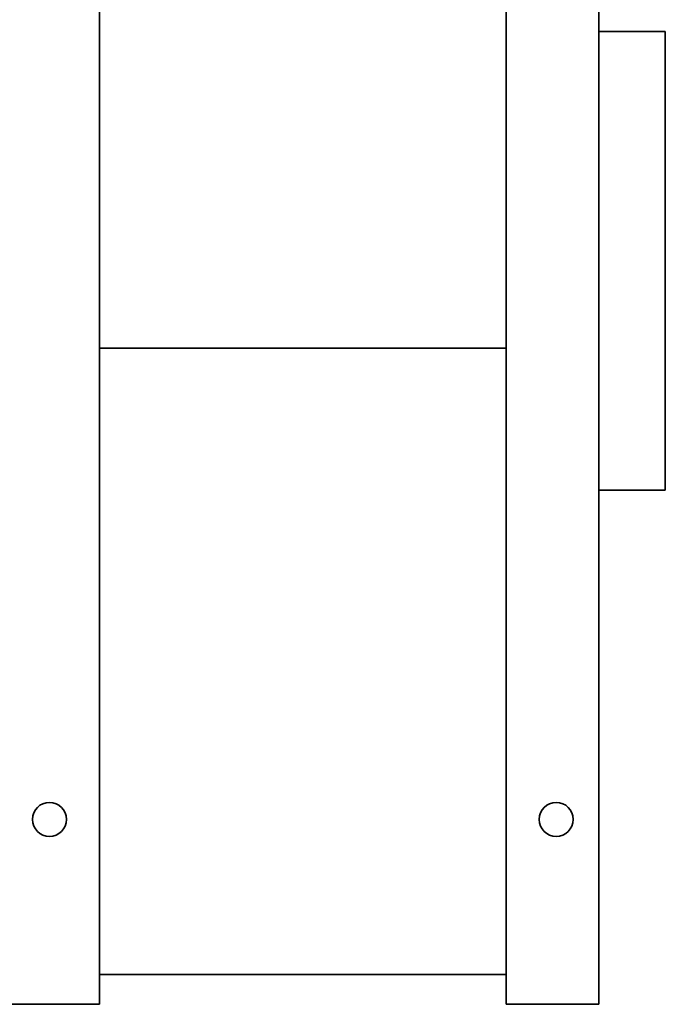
# Model space of a CAD drawing. Header units: millimetres. Extents: x 196 to 644, y 66 to 528.
# Tile 5 of 6: x 469 to 644, y 66 to 332. Entities that reach past the tile are written whole.
import ezdxf

# ---------------------------------------------------------------- set-up
doc = ezdxf.new("R2010")
doc.units = ezdxf.units.MM
doc.header["$LTSCALE"] = 2
doc.layers.add('Krawędzie widoczne(ISO)', color=7, linetype='Continuous', lineweight=35, true_color=0x262659)

msp = doc.modelspace()

# ---------------------------------------------------------------- linework, layer by layer
at = {"layer": 'Krawędzie widoczne(ISO)'}
for p, q in [((625.65, 528), (625.65, 66)), ((490.65, 66), (490.65, 379)), ((600.65, 379), (600.65, 66)), ((625.65, 329), (643.65, 329)), ((643.65, 329), (643.65, 205)), ((490.65, 243.43), (600.65, 243.43)), ((625.65, 205), (643.65, 205)), ((490.65, 74.05), (600.65, 74.05)), ((465.65, 66), (490.65, 66)), ((600.65, 66), (625.65, 66))]:
    msp.add_line(p, q, dxfattribs=at)
for centre in [(477.15, 116), (614.15, 116)]:
    msp.add_circle(centre, 4.6, dxfattribs=at)

doc.saveas('drawing.dxf')
